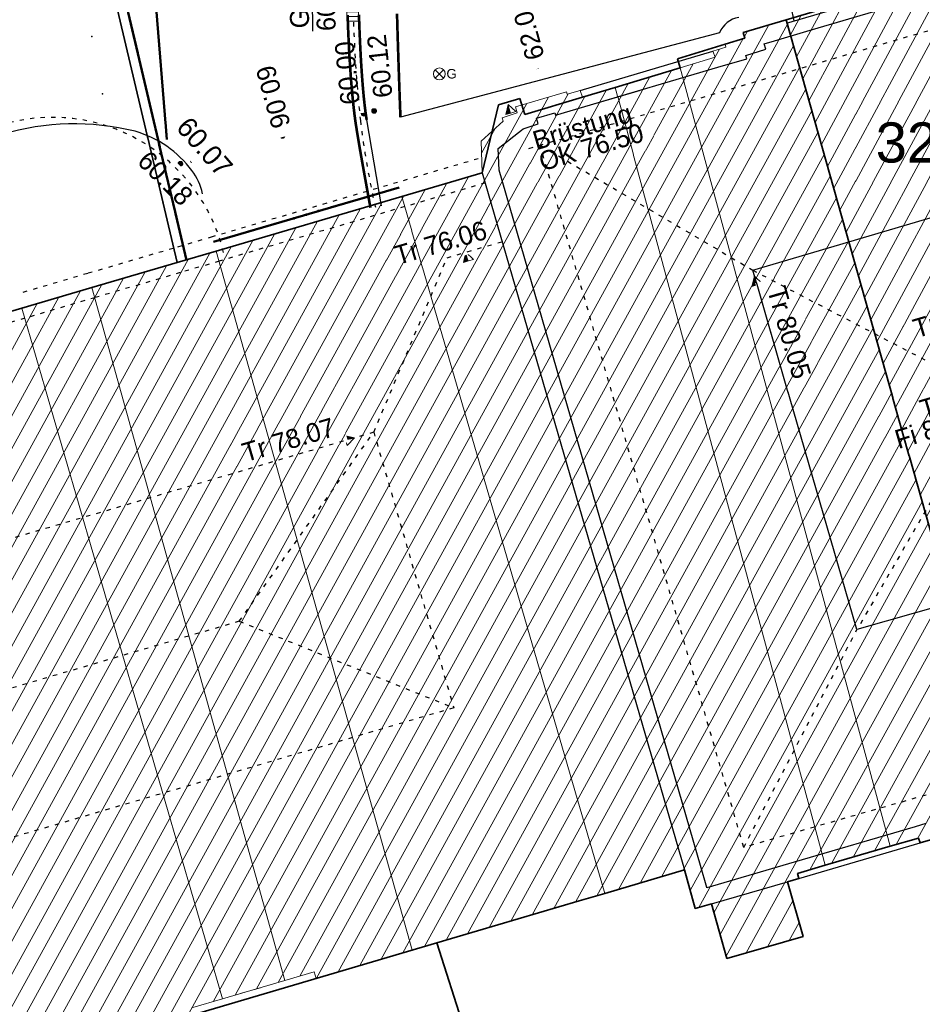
# Model space of a CAD drawing. Header units: metres. Extents: x 32365810 to 32367010, y 5620411 to 5622366.
# Tile 155 of 198: x 32366299 to 32366320, y 5622008 to 5622031. Entities that reach past the tile are written whole.
import ezdxf

# ---------------------------------------------------------------- set-up
doc = ezdxf.new("R2010")
doc.units = ezdxf.units.M
for name, pattern in [('1000.100', [0]), ('1000.104', [0.225, 0.075, -0.15]), ('1000.195', [0]), ('1000.196', [0.225, 0.075, -0.15]), ('1000.210', [0]), ('1000.214', [0]), ('1600.1047', [0]), ('1600.2013', [0, 0]), ('1600.2028', [0]), ('1600.2305', [0.75, 0.5, 0, 0, -0.25]), ('1600.2505', [0]), ('1600.2507', [0])]:
    doc.linetypes.add(name, pattern=pattern)
doc.layers.get('0').update_dxf_attribs({"color": 1, "linetype": 'CONTINUOUS'})
for name, color, linetype in [('EFB-_ Dachhöhen Bestandsgebäude (NHN)', 7, 'CONTINUOUS'), ('Fahrbahnmarkierung', 7, 'CONTINUOUS'), ('Flurstücke_Grenzpunkte', 11, 'CONTINUOUS'), ('Gasleitung', 7, 'CONTINUOUS'), ('Gebäude', 31, 'CONTINUOUS'), ('Höhen_ gemessen (NHN)', 7, 'CONTINUOUS'), ('Siedlungsflächen - Bauwerke u. Einrichtungen', 51, 'CONTINUOUS'), ('Topgraphie_ weitere örtliche Aufnahme', 7, 'CONTINUOUS'), ('Topographie_ örtl. Aufnahme', 7, 'CONTINUOUS'), ('weitere Entwässerungsleitungen', 7, 'CONTINUOUS')]:
    doc.layers.add(name, color=color, linetype=linetype)
doc.styles.add('Arial', font='Arial.ttf')
doc.styles.add('Dachhöhe NHN_ Bestand_ gemessen_ schwarz', font='Century Gothic.ttf')
doc.styles.add('Flurstücksnummer - K 10 700', font='Arial.ttf')
doc.styles.add('Höhe NHN_ gemessen_ blau', font='Century Gothic.ttf')
doc.styles.add('Kanal_ Höhe_ NHN (Deckel_Sohle)_ lila', font='Century Gothic.ttf')

# ---------------------------------------------------------------- blocks, each defined once
blk = doc.blocks.new('S1000.550', base_point=(-0.2, 0))
at = {"color": 0, "lineweight": -2}
for p, q in [((-0.376777, 0.176777), (-0.023224, -0.176777)), ((-0.376777, -0.176777), (-0.023224, 0.176777))]:
    blk.add_line(p, q, dxfattribs=at)
blk.add_circle((-0.2, 0), 0.25, dxfattribs=at)
at = {"color": 0, "lineweight": -2, "insert": (0.09684, -0.2), "char_height": 0.4, "attachment_point": 7, "line_spacing_factor": 0.69, "style": 'Arial'}
blk.add_mtext('G', dxfattribs=at)
blk = doc.blocks.new('S1000.507', base_point=(0, -0.25))
at = {"color": 0, "lineweight": -2}
for p, q in [((-0.5, 0.25), (-0.3, 0.25)), ((-0.5, -0.25), (-0.5, 0.25)), ((-0.3, 0.25), (-0.1, 0.25)), ((-0.3, 0.25), (-0.3, -0.25)), ((-0.1, 0.25), (0.1, 0.25)), ((-0.1, 0.25), (-0.1, -0.25)), ((0.1, 0.25), (0.3, 0.25)), ((0.1, 0.25), (0.1, -0.25)), ((0.3, 0.25), (0.5, 0.25)), ((0.3, 0.25), (0.3, -0.25)), ((0.5, 0.25), (0.5, -0.25)), ((-0.3, -0.25), (-0.5, -0.25)), ((-0.1, -0.25), (-0.3, -0.25)), ((0.1, -0.25), (-0.1, -0.25)), ((0.3, -0.25), (0.1, -0.25)), ((0.5, -0.25), (0.3, -0.25))]:
    blk.add_line(p, q, dxfattribs=at)
blk = doc.blocks.new('S1000.114', base_point=(0, 0.366025))
at = {"lineweight": -2}
blk.add_hatch(color=0, dxfattribs=at).paths.add_polyline_path([(-0.5, -0.5), (0, 0.366026), (0, -0.5)], flags=0)
at = {"color": 0, "lineweight": -2}
for p, q in [((0, 0.366026), (-0.5, -0.5)), ((0.5, -0.5), (0, 0.366026)), ((-0.5, -0.5), (0, -0.5)), ((0, -0.5), (0.5, -0.5))]:
    blk.add_line(p, q, dxfattribs=at)
blk = doc.blocks.new('S1000.15')
at = {"color": 0, "lineweight": -2}
for p, q in [((-0.5, 0.05), (-0.485, 0.1)), ((0.495, 0.05), (-0.5, 0.05)), ((-0.5, -0.05), (-0.5, 0)), ((-0.5, 0), (0.5, 0)), ((-0.485, 0.1), (0.49, 0.1)), ((-0.475, 0.15), (-0.455, 0.2)), ((0.475, 0.15), (-0.475, 0.15)), ((-0.455, 0.2), (0.455, 0.2)), ((-0.43, 0.25), (-0.4, 0.3)), ((0.43, 0.25), (-0.43, 0.25)), ((-0.4, 0.3), (0.395, 0.3)), ((-0.355, 0.35), (-0.295, 0.4)), ((0.36, 0.35), (-0.355, 0.35)), ((-0.295, 0.4), (0.3, 0.4)), ((0.22, 0.45), (-0.215, 0.45)), ((0.3, 0.4), (0.22, 0.45)), ((0.395, 0.3), (0.36, 0.35)), ((0.455, 0.2), (0.43, 0.25)), ((0.49, 0.1), (0.475, 0.15)), ((0.5, 0), (0.495, 0.05)), ((0.495, -0.05), (-0.5, -0.05)), ((-0.475, -0.15), (-0.49, -0.1)), ((-0.49, -0.1), (0.485, -0.1)), ((0.475, -0.15), (-0.475, -0.15)), ((-0.43, -0.25), (-0.455, -0.2)), ((-0.455, -0.2), (0.46, -0.2)), ((0.425, -0.25), (-0.43, -0.25)), ((-0.355, -0.35), (-0.4, -0.3)), ((-0.4, -0.3), (0.395, -0.3)), ((0.345, -0.35), (-0.355, -0.35)), ((-0.205, -0.45), (-0.29, -0.4)), ((-0.29, -0.4), (0.285, -0.4)), ((0.2, -0.45), (-0.205, -0.45)), ((0.285, -0.4), (0.345, -0.35)), ((0.395, -0.3), (0.425, -0.25)), ((0.46, -0.2), (0.475, -0.15)), ((0.485, -0.1), (0.495, -0.05))]:
    blk.add_line(p, q, dxfattribs=at)
blk.add_circle((0, 0), 0.5, dxfattribs=at)
blk = doc.blocks.new('O10')
at = {"layer": 'Gebäude', "color": 7, "linetype": '1600.2507', "lineweight": 18}
for p, q in [((32366300.486, 5622024.691), (32366298.826, 5622024.203)), ((32366305.054, 5622008.275), (32366300.486, 5622024.691)), ((32366298.826, 5622024.203), (32366303.578, 5622007.847)), ((32366303.578, 5622007.847), (32366305.054, 5622008.275))]:
    blk.add_line(p, q, dxfattribs=at)
blk = doc.blocks.new('O30')
at = {"layer": 'Gebäude', "color": 7, "linetype": '1600.2507', "lineweight": 18}
for p, q in [((32366307.825, 5622026.847), (32366303.432, 5622025.556)), ((32366312.632, 5622010.34), (32366307.825, 5622026.847)), ((32366303.432, 5622025.556), (32366308.071, 5622008.996)), ((32366312.028, 5622010.163), (32366312.632, 5622010.34)), ((32366308.655, 5622009.168), (32366312.028, 5622010.163)), ((32366308.071, 5622008.996), (32366308.655, 5622009.168))]:
    blk.add_line(p, q, dxfattribs=at)
blk = doc.blocks.new('O78')
at = {"layer": 'Gebäude', "color": 7, "linetype": '1600.2507', "lineweight": 18}
for p, q in [((32366314.418, 5622029.897), (32366312.883, 5622029.434)), ((32366319.397, 5622011.457), (32366314.418, 5622029.897)), ((32366312.883, 5622029.434), (32366317.857, 5622011.006)), ((32366317.857, 5622011.006), (32366319.397, 5622011.457))]:
    blk.add_line(p, q, dxfattribs=at)
blk = doc.blocks.new('Flurgrenze_ Begleitsignatur')
at = {"color": 0, "lineweight": -2}
for p, q in [((-0.29, 0), (-0.12, 0)), ((0.12, 0), (0.29, 0))]:
    blk.add_line(p, q, dxfattribs=at)
for p in [(-0.06, 0), (0, 0), (0.06, 0)]:
    blk.add_point(p, dxfattribs=at)
blk = doc.blocks.new('O327')
at = {"layer": 'Flurstücke_Grenzpunkte', "color": 251, "linetype": '1600.2013', "lineweight": 50, "true_color": 0x566563}
blk.add_line((32366302.728982, 5622025.33669), (32366299.746982, 5622037.96969), dxfattribs=at)
at = {"layer": 'Flurstücke_Grenzpunkte', "color": 251, "lineweight": 50, "true_color": 0x566563, "xscale": 5, "yscale": 5, "zscale": 5, "rotation": 103.281465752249}
blk.add_blockref('Flurgrenze_ Begleitsignatur', (32366301.237982, 5622031.65319), dxfattribs=at)
blk = doc.blocks.new('O329')
at = {"layer": 'Flurstücke_Grenzpunkte', "color": 251, "linetype": '1600.2013', "lineweight": 50, "true_color": 0x566563}
blk.add_line((32366307.761561, 5622027.062871), (32366303.368561, 5622025.771871), dxfattribs=at)
at = {"layer": 'Flurstücke_Grenzpunkte', "color": 251, "lineweight": 50, "true_color": 0x566563, "xscale": 5, "yscale": 5, "zscale": 5, "rotation": 196.376829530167}
blk.add_blockref('Flurgrenze_ Begleitsignatur', (32366305.565061, 5622026.417371), dxfattribs=at)
blk = doc.blocks.new('O423')
at = {"layer": 'Gebäude', "color": 7, "linetype": '1600.2305', "lineweight": 18}
blk.add_line((32366305.054, 5622008.275), (32366303.578, 5622007.847), dxfattribs=at)
blk = doc.blocks.new('O440')
at = {"layer": 'Gebäude', "color": 7, "linetype": '1600.2305', "lineweight": 18}
blk.add_line((32366298.826, 5622024.203), (32366300.486, 5622024.691), dxfattribs=at)
blk = doc.blocks.new('O456')
at = {"layer": 'Gebäude', "color": 7, "linetype": '1600.2305', "lineweight": 18}
blk.add_line((32366312.883, 5622029.434), (32366314.418, 5622029.897), dxfattribs=at)
blk = doc.blocks.new('O470')
at = {"layer": 'Gebäude', "color": 7, "linetype": '1600.2305', "lineweight": 18}
blk.add_line((32366319.397, 5622011.457), (32366317.857, 5622011.006), dxfattribs=at)
blk = doc.blocks.new('O474')
at = {"layer": 'Gebäude', "color": 7, "linetype": '1600.2305', "lineweight": 18}
for p, q in [((32366312.632, 5622010.34), (32366312.028, 5622010.163)), ((32366312.028, 5622010.163), (32366308.655, 5622009.168)), ((32366308.655, 5622009.168), (32366308.071, 5622008.996))]:
    blk.add_line(p, q, dxfattribs=at)
blk = doc.blocks.new('O486')
at = {"layer": 'Gebäude', "color": 7, "linetype": '1600.2305', "lineweight": 18}
blk.add_line((32366303.432, 5622025.556), (32366307.825, 5622026.847), dxfattribs=at)
blk = doc.blocks.new('O759')
at = {"layer": 'Flurstücke_Grenzpunkte', "color": 7, "linetype": '1600.2028', "lineweight": 35}
for p, q in [((32366308.655, 5622009.168), (32366265.228, 5621996.374)), ((32366309.924, 5622005.207), (32366308.655, 5622009.168))]:
    blk.add_line(p, q, dxfattribs=at)
blk = doc.blocks.new('O830')
at = {"layer": 'Flurstücke_Grenzpunkte', "color": 7, "linetype": '1600.2028', "lineweight": 35}
for p, q in [((32366321.154001, 5622032.284), (32366316.930001, 5622031.036)), ((32366321.154001, 5622032.284), (32366326.796001, 5622013.461)), ((32366316.930001, 5622031.036), (32366322.257001, 5622012.15)), ((32366326.796001, 5622013.461), (32366326.882001, 5622013.486)), ((32366326.882001, 5622013.486), (32366327.256001, 5622012.188)), ((32366322.257001, 5622012.15), (32366322.170001, 5622012.125)), ((32366322.170001, 5622012.125), (32366322.544001, 5622010.827)), ((32366322.544001, 5622010.827), (32366327.256001, 5622012.188))]:
    blk.add_line(p, q, dxfattribs=at)
at = {"layer": 'Flurstücke_Grenzpunkte', "color": 7, "lineweight": 18, "insert": (32366320.158209, 5622027.640235), "char_height": 0.95, "attachment_point": 8, "line_spacing_factor": 0.69, "style": 'Flurstücksnummer - K 10 700', "bg_fill": 2}
blk.add_mtext('329', dxfattribs=at)
blk = doc.blocks.new('O1431')
at = {"layer": 'Flurstücke_Grenzpunkte', "color": 7, "linetype": '1600.2028', "lineweight": 35}
for p, q in [((32366320.067, 5622011.652), (32366319.397, 5622011.457)), ((32366320.101, 5622011.537), (32366320.067, 5622011.652)), ((32366320.351, 5622011.61), (32366320.101, 5622011.537)), ((32366319.397, 5622011.457), (32366317.857, 5622011.006)), ((32366314.52, 5622010.896), (32366312.632, 5622010.34)), ((32366314.777, 5622009.983), (32366314.52, 5622010.896)), ((32366317.857, 5622011.006), (32366317.196, 5622010.811)), ((32366317.229, 5622010.696), (32366316.96, 5622010.619)), ((32366317.196, 5622010.811), (32366317.229, 5622010.696)), ((32366316.96, 5622010.619), (32366317.334, 5622009.32)), ((32366312.632, 5622010.34), (32366312.028, 5622010.163)), ((32366312.028, 5622010.163), (32366308.655, 5622009.168)), ((32366315.16, 5622010.092), (32366314.777, 5622009.983)), ((32366315.527, 5622008.798), (32366315.16, 5622010.092)), ((32366317.334, 5622009.32), (32366315.527, 5622008.798)), ((32366309.924, 5622005.207), (32366308.655, 5622009.168))]:
    blk.add_line(p, q, dxfattribs=at)
blk = doc.blocks.new('O1529')
at = {"layer": 'Flurstücke_Grenzpunkte', "color": 7, "linetype": '1600.2028', "lineweight": 35}
for p, q in [((32366299.528, 5622037.918), (32366302.51, 5622025.285)), ((32366321.154, 5622032.284), (32366316.93, 5622031.036)), ((32366315.912, 5622030.736), (32366316.93, 5622031.036)), ((32366315.952, 5622030.601), (32366315.912, 5622030.736)), ((32366315.483, 5622030.455), (32366315.952, 5622030.601)), ((32366314.356, 5622030.108), (32366315.483, 5622030.455)), ((32366314.418, 5622029.897), (32366314.356, 5622030.108)), ((32366312.883, 5622029.434), (32366314.418, 5622029.897)), ((32366312.107, 5622029.2), (32366312.883, 5622029.434)), ((32366310.115, 5622029.02), (32366310.624, 5622029.171)), ((32366310.624, 5622029.171), (32366310.738, 5622028.788)), ((32366310.738, 5622028.788), (32366312.107, 5622029.2)), ((32366309.734, 5622027.408), (32366310.115, 5622029.02)), ((32366307.825, 5622026.847), (32366309.734, 5622027.408)), ((32366303.432, 5622025.556), (32366307.825, 5622026.847)), ((32366302.51, 5622025.285), (32366303.432, 5622025.556))]:
    blk.add_line(p, q, dxfattribs=at)
blk = doc.blocks.new('O1713')
at = {"layer": 'Flurstücke_Grenzpunkte', "color": 7, "linetype": '1600.2028', "lineweight": 35}
for p, q in [((32366315.912, 5622030.736), (32366316.93, 5622031.036)), ((32366316.93, 5622031.036), (32366322.257, 5622012.15)), ((32366315.952, 5622030.601), (32366315.912, 5622030.736)), ((32366315.483, 5622030.455), (32366315.952, 5622030.601)), ((32366314.356, 5622030.108), (32366315.483, 5622030.455)), ((32366314.418, 5622029.897), (32366314.356, 5622030.108)), ((32366312.883, 5622029.434), (32366314.418, 5622029.897)), ((32366312.107, 5622029.2), (32366312.883, 5622029.434)), ((32366310.115, 5622029.02), (32366310.624, 5622029.171)), ((32366310.624, 5622029.171), (32366310.738, 5622028.788)), ((32366310.738, 5622028.788), (32366312.107, 5622029.2)), ((32366309.734, 5622027.408), (32366310.115, 5622029.02)), ((32366307.825, 5622026.847), (32366309.734, 5622027.408)), ((32366303.432, 5622025.556), (32366307.825, 5622026.847)), ((32366302.51, 5622025.285), (32366303.432, 5622025.556)), ((32366302.51, 5622025.285), (32366300.486, 5622024.691)), ((32366300.486, 5622024.691), (32366298.826, 5622024.203)), ((32366298.826, 5622024.203), (32366260.667, 5622012.995)), ((32366320.067, 5622011.652), (32366319.397, 5622011.457)), ((32366320.101, 5622011.537), (32366320.067, 5622011.652)), ((32366320.351, 5622011.61), (32366320.101, 5622011.537)), ((32366319.397, 5622011.457), (32366317.857, 5622011.006)), ((32366314.52, 5622010.896), (32366312.632, 5622010.34)), ((32366314.777, 5622009.983), (32366314.52, 5622010.896)), ((32366317.857, 5622011.006), (32366317.196, 5622010.811)), ((32366317.229, 5622010.696), (32366316.96, 5622010.619)), ((32366317.196, 5622010.811), (32366317.229, 5622010.696)), ((32366316.96, 5622010.619), (32366317.334, 5622009.32)), ((32366312.632, 5622010.34), (32366312.028, 5622010.163)), ((32366312.028, 5622010.163), (32366308.655, 5622009.168)), ((32366315.16, 5622010.092), (32366314.777, 5622009.983)), ((32366315.527, 5622008.798), (32366315.16, 5622010.092)), ((32366317.334, 5622009.32), (32366315.527, 5622008.798)), ((32366308.655, 5622009.168), (32366265.228, 5621996.374))]:
    blk.add_line(p, q, dxfattribs=at)
blk = doc.blocks.new('O1900')
at = {"layer": 'Flurstücke_Grenzpunkte', "color": 7, "linetype": '1600.2028', "lineweight": 35}
for p, q in [((32366299.528, 5622037.918), (32366302.51, 5622025.285)), ((32366302.51, 5622025.285), (32366300.486, 5622024.691)), ((32366300.486, 5622024.691), (32366298.826, 5622024.203)), ((32366298.826, 5622024.203), (32366260.667, 5622012.995))]:
    blk.add_line(p, q, dxfattribs=at)
blk = doc.blocks.new('O2286')
at = {"layer": 'Gebäude', "color": 7, "linetype": '1600.2505', "lineweight": 18}
for p, q in [((32366316.93, 5622031.036), (32366315.912, 5622030.736)), ((32366316.93, 5622031.036), (32366322.257, 5622012.15)), ((32366315.912, 5622030.736), (32366315.952, 5622030.601)), ((32366315.952, 5622030.601), (32366315.483, 5622030.455)), ((32366315.504, 5622030.384), (32366315.197, 5622030.294)), ((32366315.197, 5622030.294), (32366315.251, 5622030.147)), ((32366315.483, 5622030.455), (32366315.504, 5622030.384)), ((32366315.251, 5622030.147), (32366314.418, 5622029.897)), ((32366314.418, 5622029.897), (32366312.883, 5622029.434)), ((32366311.726, 5622029.33), (32366310.516, 5622028.973)), ((32366311.742, 5622029.272), (32366311.726, 5622029.33)), ((32366312.05, 5622029.363), (32366311.742, 5622029.272)), ((32366312.107, 5622029.2), (32366312.05, 5622029.363)), ((32366312.883, 5622029.434), (32366312.107, 5622029.2)), ((32366310.516, 5622028.973), (32366310.559, 5622028.829)), ((32366310.229, 5622028.637), (32366309.703, 5622028.157)), ((32366310.559, 5622028.829), (32366310.206, 5622028.713)), ((32366310.206, 5622028.713), (32366310.229, 5622028.637)), ((32366309.703, 5622028.157), (32366309.734, 5622027.408)), ((32366309.734, 5622027.408), (32366307.825, 5622026.847)), ((32366307.825, 5622026.847), (32366303.432, 5622025.556)), ((32366303.432, 5622025.556), (32366302.51, 5622025.285)), ((32366302.51, 5622025.285), (32366300.486, 5622024.691)), ((32366300.486, 5622024.691), (32366298.826, 5622024.203)), ((32366298.826, 5622024.203), (32366260.667, 5622012.995)), ((32366319.397, 5622011.457), (32366320.067, 5622011.652)), ((32366320.067, 5622011.652), (32366320.101, 5622011.537)), ((32366320.101, 5622011.537), (32366320.351, 5622011.61)), ((32366317.857, 5622011.006), (32366319.397, 5622011.457)), ((32366312.632, 5622010.34), (32366314.52, 5622010.896)), ((32366314.52, 5622010.896), (32366314.777, 5622009.983)), ((32366317.196, 5622010.811), (32366317.857, 5622011.006)), ((32366316.96, 5622010.619), (32366317.229, 5622010.696)), ((32366317.229, 5622010.696), (32366317.196, 5622010.811)), ((32366317.334, 5622009.32), (32366316.96, 5622010.619)), ((32366312.028, 5622010.163), (32366312.632, 5622010.34)), ((32366308.655, 5622009.168), (32366312.028, 5622010.163)), ((32366314.777, 5622009.983), (32366315.16, 5622010.092)), ((32366315.16, 5622010.092), (32366315.527, 5622008.798)), ((32366315.527, 5622008.798), (32366317.334, 5622009.32)), ((32366308.071, 5622008.996), (32366308.655, 5622009.168)), ((32366306.283, 5622008.469), (32366308.071, 5622008.996)), ((32366305.054, 5622008.275), (32366305.755, 5622008.48)), ((32366305.755, 5622008.48), (32366305.801, 5622008.327)), ((32366305.801, 5622008.327), (32366306.283, 5622008.469)), ((32366303.578, 5622007.847), (32366305.054, 5622008.275)), ((32366302.878, 5622007.642), (32366303.578, 5622007.847))]:
    blk.add_line(p, q, dxfattribs=at)
blk = doc.blocks.new('*X1118')
at = {"color": 253, "linetype": '1600.1047', "lineweight": 18, "true_color": 0xb2b2b2}
for p, q in [((32366318.05641, 5622027.0425), (32366320.828554, 5622032.187846)), ((32366318.202784, 5622026.523558), (32366321.208451, 5622032.102343)), ((32366317.763663, 5622028.080386), (32366319.815345, 5622031.888488)), ((32366317.910037, 5622027.561443), (32366320.321949, 5622032.038167)), ((32366317.61729, 5622028.599329), (32366319.30874, 5622031.73881)), ((32366317.324543, 5622029.637214), (32366318.29553, 5622031.439452)), ((32366317.470917, 5622029.118271), (32366318.802135, 5622031.589131)), ((32366318.349157, 5622026.004615), (32366321.360719, 5622031.594341)), ((32366317.17817, 5622030.156157), (32366317.788926, 5622031.289774)), ((32366317.031797, 5622030.675099), (32366317.282321, 5622031.140095)), ((32366318.49553, 5622025.485672), (32366321.512987, 5622031.08634)), ((32366318.641904, 5622024.96673), (32366321.665255, 5622030.578339)), ((32366318.788277, 5622024.447787), (32366321.817523, 5622030.070337)), ((32366318.934651, 5622023.928844), (32366321.969791, 5622029.562336)), ((32366319.081024, 5622023.409902), (32366322.12206, 5622029.054334)), ((32366319.227397, 5622022.890959), (32366322.274328, 5622028.546333)), ((32366319.373771, 5622022.372016), (32366322.426596, 5622028.038332)), ((32366319.520144, 5622021.853074), (32366322.578864, 5622027.53033)), ((32366319.666517, 5622021.334131), (32366322.731132, 5622027.022329)), ((32366319.812891, 5622020.815188), (32366322.883401, 5622026.514327)), ((32366319.959264, 5622020.296246), (32366323.035669, 5622026.006326)), ((32366320.105638, 5622019.777303), (32366323.187937, 5622025.498325)), ((32366320.252011, 5622019.25836), (32366323.340205, 5622024.990323)), ((32366320.398384, 5622018.739418), (32366323.492473, 5622024.482322)), ((32366320.544758, 5622018.220475), (32366323.644741, 5622023.97432)), ((32366320.691131, 5622017.701532), (32366323.79701, 5622023.466319)), ((32366320.837505, 5622017.182589), (32366323.949278, 5622022.958317)), ((32366320.983878, 5622016.663647), (32366324.101546, 5622022.450316)), ((32366321.130251, 5622016.144704), (32366324.253814, 5622021.942315)), ((32366321.276625, 5622015.625761), (32366324.406082, 5622021.434313)), ((32366321.422998, 5622015.106819), (32366324.558351, 5622020.926312)), ((32366321.569371, 5622014.587876), (32366324.710619, 5622020.41831)), ((32366321.715745, 5622014.068933), (32366324.862887, 5622019.910309)), ((32366321.862118, 5622013.549991), (32366325.015155, 5622019.402308)), ((32366322.008492, 5622013.031048), (32366325.167423, 5622018.894306)), ((32366322.154865, 5622012.512105), (32366325.319691, 5622018.386305)), ((32366322.409439, 5622012.193992), (32366325.47196, 5622017.878303)), ((32366322.91392, 5622012.33973), (32366325.624228, 5622017.370302)), ((32366323.418439, 5622012.485538), (32366325.776496, 5622016.862301)), ((32366323.922959, 5622012.631346), (32366325.928764, 5622016.354299)), ((32366324.427479, 5622012.777155), (32366326.081032, 5622015.846298)), ((32366324.931998, 5622012.922963), (32366326.233301, 5622015.338296)), ((32366325.436518, 5622013.068771), (32366326.385569, 5622014.830295)), ((32366325.941037, 5622013.21458), (32366326.537837, 5622014.322293)), ((32366326.445557, 5622013.360388), (32366326.690105, 5622013.814292))]:
    blk.add_line(p, q, dxfattribs=at)
blk = doc.blocks.new('*X1125')
at = {"color": 253, "linetype": '1600.1047', "lineweight": 18, "true_color": 0xb2b2b2}
for p, q in [((32366304.389219, 5622008.082231), (32366316.959194, 5622030.9325)), ((32366303.879995, 5622007.93457), (32366316.521991, 5622030.915762)), ((32366315.941094, 5622030.63781), (32366316.011188, 5622030.76523)), ((32366303.370379, 5622007.786197), (32366315.914407, 5622030.589297)), ((32366304.898443, 5622008.229893), (32366317.104262, 5622030.418183)), ((32366315.247839, 5622030.155608), (32366315.348381, 5622030.338379)), ((32366302.743944, 5622007.425464), (32366315.241542, 5622030.144162)), ((32366301.787469, 5622007.242797), (32366314.216085, 5622029.836097)), ((32366302.233353, 5622007.275317), (32366314.728914, 5622029.990312)), ((32366305.408238, 5622008.378593), (32366317.249331, 5622029.903867)), ((32366301.321658, 5622007.174053), (32366313.702946, 5622029.681319)), ((32366300.299877, 5622006.872673), (32366312.676681, 5622029.371785)), ((32366300.810768, 5622007.023363), (32366313.189808, 5622029.526542)), ((32366305.809177, 5622008.329409), (32366317.3944, 5622029.38955)), ((32366298.657451, 5622006.221082), (32366311.300679, 5622029.204513)), ((32366299.278097, 5622006.571292), (32366311.770417, 5622029.280396)), ((32366299.788987, 5622006.721982), (32366312.16357, 5622029.217059)), ((32366298.146711, 5622006.070665), (32366310.78976, 5622029.053771)), ((32366306.319953, 5622008.479892), (32366317.539468, 5622028.875233)), ((32366309.714577, 5622027.877284), (32366310.035224, 5622028.46017)), ((32366306.830771, 5622008.630452), (32366317.684537, 5622028.360917)), ((32366307.34159, 5622008.781012), (32366317.829605, 5622027.8466)), ((32366297.635972, 5622005.920249), (32366309.402898, 5622027.310699)), ((32366307.852408, 5622008.931572), (32366317.974674, 5622027.332283)), ((32366296.614493, 5622005.619417), (32366308.381845, 5622027.010641)), ((32366297.125232, 5622005.769833), (32366308.892371, 5622027.16067)), ((32366296.103754, 5622005.469), (32366307.871319, 5622026.860612)), ((32366308.363184, 5622009.082054), (32366318.119742, 5622026.817967)), ((32366295.082275, 5622005.168168), (32366306.850263, 5622026.560547)), ((32366295.593014, 5622005.318584), (32366307.360791, 5622026.71058)), ((32366294.571535, 5622005.017751), (32366306.339734, 5622026.410515)), ((32366308.873996, 5622009.232601), (32366318.264811, 5622026.30365)), ((32366293.550057, 5622004.716919), (32366305.318678, 5622026.110451)), ((32366294.060796, 5622004.867335), (32366305.829206, 5622026.260483)), ((32366292.528578, 5622004.416086), (32366304.297622, 5622025.810386)), ((32366293.039317, 5622004.566502), (32366304.80815, 5622025.960418)), ((32366292.017838, 5622004.26567), (32366303.787094, 5622025.660354)), ((32366309.384897, 5622009.383312), (32366318.40988, 5622025.789333)), ((32366290.99636, 5622003.964837), (32366302.766016, 5622025.36025)), ((32366291.507099, 5622004.115253), (32366303.27656, 5622025.510312)), ((32366290.48562, 5622003.814421), (32366302.255546, 5622025.210323)), ((32366309.895798, 5622009.534023), (32366318.554948, 5622025.275017)), ((32366289.573095, 5622003.711649), (32366301.234756, 5622024.910744)), ((32366289.974881, 5622003.664005), (32366301.745151, 5622025.060533)), ((32366289.062375, 5622003.561269), (32366300.724361, 5622024.760954)), ((32366310.406699, 5622009.684733), (32366318.700017, 5622024.7607)), ((32366288.040936, 5622003.260507), (32366299.703316, 5622024.46091)), ((32366288.551656, 5622003.410888), (32366300.213878, 5622024.611003)), ((32366287.530216, 5622003.110127), (32366299.192755, 5622024.310817)), ((32366310.917601, 5622009.835444), (32366318.845085, 5622024.246383)), ((32366311.428502, 5622009.986154), (32366318.990154, 5622023.732067)), ((32366311.939403, 5622010.136865), (32366319.135222, 5622023.21775)), ((32366312.449766, 5622010.286597), (32366319.280291, 5622022.703433)), ((32366312.960328, 5622010.43669), (32366319.42536, 5622022.189117)), ((32366313.471062, 5622010.587097), (32366319.570428, 5622021.6748)), ((32366313.981796, 5622010.737504), (32366319.715497, 5622021.160483)), ((32366314.49253, 5622010.88791), (32366319.860565, 5622020.646167)), ((32366314.657083, 5622010.409012), (32366320.005634, 5622020.13185)), ((32366314.864413, 5622010.007877), (32366320.150702, 5622019.617533)), ((32366315.220786, 5622009.877679), (32366320.295771, 5622019.103217)), ((32366315.366382, 5622009.364322), (32366320.440839, 5622018.5889)), ((32366315.511979, 5622008.850965), (32366320.585908, 5622018.074583)), ((32366315.983358, 5622008.929831), (32366320.730977, 5622017.560267)), ((32366317.494655, 5622010.899105), (32366320.876045, 5622017.04595)), ((32366318.005352, 5622011.049446), (32366321.021114, 5622016.531633)), ((32366318.515539, 5622011.198858), (32366321.166182, 5622016.017317)), ((32366319.025726, 5622011.34827), (32366321.311251, 5622015.503)), ((32366319.535748, 5622011.497382), (32366321.456319, 5622014.988683)), ((32366320.045329, 5622011.645693), (32366321.601388, 5622014.474367)), ((32366316.492217, 5622009.076829), (32366317.090751, 5622010.164871)), ((32366317.001075, 5622009.223826), (32366317.237795, 5622009.654146))]:
    blk.add_line(p, q, dxfattribs=at)

msp = doc.modelspace()

# ---------------------------------------------------------------- linework, layer by layer
at = {"layer": 'Fahrbahnmarkierung', "color": 7, "true_color": 0xffffff}
for p in [(32366300.488641, 5622030.638722, 60.636), (32366300.741569, 5622029.27668, 60.616), (32366303.161661, 5622027.331047), (32366303.163068, 5622027.330333, 60.551)]:
    msp.add_point(p, dxfattribs=at)
at = {"layer": 'Topographie_ örtl. Aufnahme', "color": 7, "true_color": 0xffffff}
msp.add_point((32366307.058528, 5622026.693947, 60.527), dxfattribs=at)

# ---------------------------------------------------------------- block references
at = {"layer": 'EFB-_ Dachhöhen Bestandsgebäude (NHN)', "color": 7, "lineweight": 9, "xscale": 0.25, "yscale": 0.25, "zscale": 0.25, "rotation": 16.438233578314}
msp.add_blockref('S1000.114', (32366310.35, 5622029.031, 76.505), dxfattribs=at)
at = {"layer": 'EFB-_ Dachhöhen Bestandsgebäude (NHN)', "color": 7, "lineweight": 18, "xscale": 0.25, "yscale": 0.25, "zscale": 0.25}
for p, rotation in [((32366309.346, 5622025.529, 76.06), 16.37654330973), ((32366316.18, 5622024.961, 80.049), 16.164236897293), ((32366306.707462, 5622021.132391, 78.068), 286.3684980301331)]:
    msp.add_blockref('S1000.114', p, dxfattribs=dict(at, rotation=rotation))
at = {"layer": 'Gasleitung', "color": 7, "lineweight": 18, "xscale": 0.5625, "yscale": 0.5625, "zscale": 0.5625}
msp.add_blockref('S1000.550', (32366308.716989, 5622029.75314, 60.241), dxfattribs=at)
at = {"layer": 'Gebäude', "color": 7, "true_color": 0xffffff}
for name in ['O456', 'O440', 'O470', 'O474', 'O423']:
    msp.add_blockref(name, (0, 0), dxfattribs=at)
at = {"layer": 'Höhen_ gemessen (NHN)', "color": 7, "lineweight": 18, "xscale": 0.1125, "yscale": 0.1125, "zscale": 0.1125}
for p in [(32366311.026193, 5622029.928878, 61.997), (32366306.924712, 5622028.809284, 60.003), (32366307.171837, 5622028.876743, 60.119), (32366304.999069, 5622028.283636, 60.065), (32366302.583462, 5622027.624241, 60.183), (32366302.876015, 5622027.7041, 60.069)]:
    msp.add_blockref('S1000.15', p, dxfattribs=at)
at = {"layer": 'weitere Entwässerungsleitungen', "color": 7, "lineweight": 18, "xscale": 0.5625, "yscale": 0.5625, "zscale": 0.5625, "rotation": 90.491304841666}
msp.add_blockref('S1000.507', (32366306.803382, 5622031.28193, 60.483), dxfattribs=at)

# ---------------------------------------------------------------- texts
at = {"layer": 'EFB-_ Dachhöhen Bestandsgebäude (NHN)', "color": 7, "lineweight": 25, "char_height": 0.45, "line_spacing_factor": 0.69, "style": 'Dachhöhe NHN_ Bestand_ gemessen_ schwarz', "bg_fill": 2}
for s, insert, attachment_point, rotation in [('Brüstung\\POK 76.50', (32366310.883035, 5622028.372734, 76.505), 1, 16.4801981), ('Tr 80.05', (32366316.470589, 5622024.64074, 80.049), 7, 286.1642503), ('Tr 83.84', (32366320.020663, 5622023.485486, 83.837), 7, 16.4600023), ('Turm\\PFi 86.33', (32366321.535698, 5622021.941617, 86.327), 6, 16.4600023), ('Tr 78.07', (32366306.279566, 5622021.17946, 78.068), 9, 16.3685007)]:
    msp.add_mtext(s, dxfattribs=dict(at, insert=insert, attachment_point=attachment_point, rotation=rotation))
at = {"layer": 'Höhen_ gemessen (NHN)', "color": 142, "lineweight": 25, "true_color": 0x0087cd, "insert": (32366307.161888, 5622029.162791), "char_height": 0.45, "attachment_point": 1, "rotation": 96.216867, "line_spacing_factor": 0.69, "style": 'Höhe NHN_ gemessen_ blau', "bg_fill": 2}
msp.add_mtext('60.12', dxfattribs=at)

# ---------------------------------------------------------------- next in the draw order: block references
at = {"layer": 'Gebäude', "color": 7, "true_color": 0xffffff}
for name in ['O78', 'O10']:
    msp.add_blockref(name, (0, 0), dxfattribs=at)

# ---------------------------------------------------------------- next in the draw order: texts
at = {"layer": 'EFB-_ Dachhöhen Bestandsgebäude (NHN)', "color": 7, "lineweight": 25, "insert": (32366308.809724, 5622025.533416, 76.06), "char_height": 0.45, "attachment_point": 8, "rotation": 16.376568, "line_spacing_factor": 0.69, "style": 'Dachhöhe NHN_ Bestand_ gemessen_ schwarz', "bg_fill": 2}
msp.add_mtext('Tr 76.06', dxfattribs=at)
at = {"layer": 'Höhen_ gemessen (NHN)', "color": 142, "lineweight": 25, "true_color": 0x0087cd, "line_spacing_factor": 0.69, "style": 'Höhe NHN_ gemessen_ blau', "bg_fill": 2}
for s, insert, char_height, attachment_point, rotation in [('62.00', (32366310.999326, 5622030.096497), 0.45, 4, 105.381331), ('60.07', (32366302.975106, 5622027.866101), 0.474352, 8, 311.0797434)]:
    msp.add_mtext(s, dxfattribs=dict(at, insert=insert, char_height=char_height, attachment_point=attachment_point, rotation=rotation))
at = {"layer": 'weitere Entwässerungsleitungen', "color": 200, "lineweight": 25, "true_color": 0xd600ff, "insert": (32366305.715992, 5622031.518929, 60.483), "char_height": 0.45, "attachment_point": 5, "rotation": 90.272557, "line_spacing_factor": 0.69, "style": 'Kanal_ Höhe_ NHN (Deckel_Sohle)_ lila', "bg_fill": 2}
msp.add_mtext('\\SGully/60.48;', dxfattribs=at)

# ---------------------------------------------------------------- next in the draw order: block references
at = {"layer": 'Flurstücke_Grenzpunkte', "color": 7, "true_color": 0xffffff}
for name in ['O830', 'O329']:
    msp.add_blockref(name, (0, 0), dxfattribs=at)
at = {"layer": 'Gebäude', "color": 7, "true_color": 0xffffff}
for name in ['O30', 'O486']:
    msp.add_blockref(name, (0, 0), dxfattribs=at)

# ---------------------------------------------------------------- next in the draw order: texts
at = {"layer": 'Höhen_ gemessen (NHN)', "color": 142, "lineweight": 25, "true_color": 0x0087cd, "char_height": 0.45, "line_spacing_factor": 0.69, "style": 'Höhe NHN_ gemessen_ blau', "bg_fill": 2}
for s, insert, attachment_point, rotation in [('60.00', (32366306.837676, 5622029.048735), 7, 95.7536254), ('60.06', (32366304.975572, 5622028.483165), 6, 285.381331), ('60.18', (32366302.386198, 5622027.442257), 2, 315.2966467)]:
    msp.add_mtext(s, dxfattribs=dict(at, insert=insert, attachment_point=attachment_point, rotation=rotation))

# ---------------------------------------------------------------- next in the draw order: block references
at = {"layer": 'Flurstücke_Grenzpunkte', "color": 7, "true_color": 0xffffff}
for name in ['O327', 'O759']:
    msp.add_blockref(name, (0, 0), dxfattribs=at)

# ---------------------------------------------------------------- next in the draw order: block references
for name in ['O1529', 'O1431']:
    msp.add_blockref(name, (0, 0), dxfattribs=at)

# ---------------------------------------------------------------- next in the draw order: block references
msp.add_blockref('O1713', (0, 0), dxfattribs=at)

# ---------------------------------------------------------------- next in the draw order: block references
msp.add_blockref('O1900', (0, 0), dxfattribs=at)

# ---------------------------------------------------------------- next in the draw order: block references
at = {"layer": 'Gebäude', "color": 7, "true_color": 0xffffff}
msp.add_blockref('O2286', (0, 0), dxfattribs=at)

# ---------------------------------------------------------------- next in the draw order: linework, layer by layer
at = {"layer": 'EFB-_ Dachhöhen Bestandsgebäude (NHN)', "color": 7, "linetype": '1000.196', "lineweight": 25}
for p, q in [((32366310.839449, 5622027.985485), (32366327.112416, 5622032.793408)), ((32366311.105282, 5622028.064027), (32366316.138663, 5622025.103615)), ((32366315.926286, 5622011.431261), (32366311.105282, 5622028.064027)), ((32366309.63548, 5622027.743252), (32366307.726479, 5622027.182252)), ((32366307.726479, 5622027.182252), (32366303.33347, 5622025.891249)), ((32366309.804252, 5622027.168944), (32366307.895253, 5622026.607945)), ((32366307.895253, 5622026.607945), (32366303.502259, 5622025.316946)), ((32366303.33347, 5622025.891249), (32366302.411532, 5622025.620267)), ((32366302.411532, 5622025.620267), (32366300.387524, 5622025.026265)), ((32366308.89854, 5622025.397504), (32366310.211444, 5622025.783329)), ((32366307.163479, 5622021.266332), (32366308.89854, 5622025.397504)), ((32366303.502259, 5622025.316946), (32366302.580215, 5622025.045933)), ((32366316.138663, 5622025.103615), (32366320.56834, 5622022.796799)), ((32366300.387524, 5622025.026265), (32366298.727447, 5622024.538242)), ((32366302.580215, 5622025.045933), (32366300.55622, 5622024.451935)), ((32366300.55622, 5622024.451935), (32366298.896275, 5622023.963951)), ((32366298.896218, 5622023.963934), (32366261.089036, 5622012.85927)), ((32366307.163479, 5622021.266332), (32366265.9722, 5622009.167696)), ((32366303.978401, 5622016.787888), (32366307.163479, 5622021.266332)), ((32366307.163479, 5622021.266332), (32366309.056179, 5622014.736397)), ((32366321.112264, 5622020.930186), (32366318.606399, 5622016.589772)), ((32366303.978401, 5622016.787888), (32366271.040896, 5622007.113537)), ((32366303.978401, 5622016.787888), (32366309.056179, 5622014.736397)), ((32366315.926286, 5622011.431261), (32366318.606399, 5622016.589772)), ((32366332.018076, 5622016.053583), (32366315.926286, 5622011.431261)), ((32366309.056179, 5622014.736397), (32366267.888155, 5622002.644591))]:
    msp.add_line(p, q, dxfattribs=at)
at = {"layer": 'EFB-_ Dachhöhen Bestandsgebäude (NHN)', "color": 7, "linetype": '1000.195', "lineweight": 25}
for p, q in [((32366317.422136, 5622030.764393), (32366321.264761, 5622031.899714)), ((32366316.654937, 5622030.538015), (32366317.422136, 5622030.764393)), ((32366316.409224, 5622030.465605), (32366316.654937, 5622030.538015)), ((32366316.447507, 5622030.336401), (32366316.409224, 5622030.465605)), ((32366312.050001, 5622029.363), (32366315.197001, 5622030.294)), ((32366315.978326, 5622030.190345), (32366316.447507, 5622030.336401)), ((32366315.309979, 5622029.910369), (32366316.001201, 5622030.113007)), ((32366316.001201, 5622030.113007), (32366315.978326, 5622030.190345)), ((32366312.163384, 5622028.979489), (32366315.309979, 5622029.910369)), ((32366311.464774, 5622028.773081), (32366312.163384, 5622028.979489)), ((32366311.014006, 5622028.702968), (32366311.448733, 5622028.83123)), ((32366311.053546, 5622028.570553), (32366311.014006, 5622028.702968)), ((32366311.448733, 5622028.83123), (32366311.464774, 5622028.773081)), ((32366310.110289, 5622027.987262), (32366310.701912, 5622028.455002)), ((32366310.701912, 5622028.455002), (32366311.053546, 5622028.570553)), ((32366310.131579, 5622027.472872), (32366310.110289, 5622027.987262)), ((32366316.138663, 5622025.103615), (32366325.04009, 5622027.733582)), ((32366314.904542, 5622011.00585), (32366310.131579, 5622027.472872)), ((32366309.734, 5622027.408), (32366314.52, 5622010.896)), ((32366318.606399, 5622016.589772), (32366316.138663, 5622025.103615)), ((32366327.552729, 5622019.15958), (32366318.606399, 5622016.589772)), ((32366319.988758, 5622011.920847), (32366317.117778, 5622011.080146)), ((32366320.240479, 5622011.99435), (32366319.988758, 5622011.920847)), ((32366317.229001, 5622010.696), (32366320.101001, 5622011.537)), ((32366315.053286, 5622010.477431), (32366314.904542, 5622011.00585)), ((32366316.848786, 5622011.003148), (32366315.049079, 5622010.476234)), ((32366317.117778, 5622011.080146), (32366316.848786, 5622011.003148)), ((32366315.049079, 5622010.476234), (32366315.053286, 5622010.477431)), ((32366315.160001, 5622010.092), (32366316.960001, 5622010.619))]:
    msp.add_line(p, q, dxfattribs=at)
at = {"layer": 'Fahrbahnmarkierung', "color": 253, "linetype": '1000.210', "lineweight": 25, "true_color": 0x999999, "const_width": 0.0625}
msp.add_lwpolyline([(32366307.083174, 5622026.582919), (32366307.065414, 5622026.685433), (32366307.039125, 5622026.831263), (32366307.008484, 5622027.000737), (32366306.977843, 5622027.170211), (32366306.94285, 5622027.363328), (32366306.907681, 5622027.560415), (32366306.872512, 5622027.757503), (32366306.837168, 5622027.958561), (32366306.805824, 5622028.143917), (32366306.790152, 5622028.236595), (32366306.775481, 5622028.325347), (32366306.762331, 5622028.407714), (32366306.749182, 5622028.490082), (32366306.737555, 5622028.566065), (32366306.727972, 5622028.633204), (32366306.716895, 5622028.710811), (32366306.706256, 5622028.792666), (32366306.696058, 5622028.878236), (32366306.68586, 5622028.963805), (32366306.676102, 5622029.05309), (32366306.666785, 5622029.145557), (32366306.657468, 5622029.238024), (32366306.648592, 5622029.333674), (32366306.640159, 5622029.431975), (32366306.631727, 5622029.530276), (32366306.623736, 5622029.631227), (32366306.61619, 5622029.734296), (32366306.608644, 5622029.837365), (32366306.601542, 5622029.942552), (32366306.594885, 5622030.049325), (32366306.588228, 5622030.156098), (32366306.582017, 5622030.264457), (32366306.576252, 5622030.373869), (32366306.570487, 5622030.483282), (32366306.565169, 5622030.593748), (32366306.560299, 5622030.704735), (32366306.555429, 5622030.815722), (32366306.551007, 5622030.92723), (32366306.547035, 5622031.038728), (32366306.543062, 5622031.150225)], dxfattribs=at)
at = {"layer": 'Topgraphie_ weitere örtliche Aufnahme', "color": 142, "linetype": '1000.104', "lineweight": 25, "true_color": 0x0087cd}
for centre, radius, start, end in [((32366341.797446, 5622032.293784), 35.141569, 182.1479395, 185.9588655), ((32366299.549831, 5622024.555286), 4.169122, 13.4098871, 106.5755028), ((32366326.846439, 5622031.054517), 20.145228, 186.8677742, 192.7851901)]:
    msp.add_arc(centre, radius, start, end, dxfattribs=at)
at = {"layer": 'Topographie_ örtl. Aufnahme', "color": 142, "linetype": '1000.100', "lineweight": 25, "true_color": 0x0087cd}
for p, q in [((32366316.095671, 5622035.833379, 59.966), (32366317.112979, 5622031.006635)), ((32366316.93491, 5622030.95274), (32366321.159883, 5622032.199059)), ((32366315.349774, 5622030.726729), (32366307.79627, 5622028.726092)), ((32366307.348424, 5622026.628872, 60.481), (32366306.996263, 5622028.661602, 60.479))]:
    msp.add_line(p, q, dxfattribs=at)
at = {"layer": 'Topographie_ örtl. Aufnahme', "color": 253, "linetype": '1000.214', "lineweight": 50, "true_color": 0x999999}
msp.add_line((32366302.262447, 5622028.19802), (32366301.835412, 5622033.525231), dxfattribs=at)
at = {"layer": 'Topographie_ örtl. Aufnahme', "color": 142, "linetype": '1000.100', "lineweight": 25, "true_color": 0x0087cd, "const_width": 0.0625}
for points in [[(32366306.996263, 5622028.661602), (32366306.991167, 5622028.69102), (32366306.98615, 5622028.722017), (32366306.981216, 5622028.754506), (32366306.976282, 5622028.786995), (32366306.97143, 5622028.820975), (32366306.966661, 5622028.856357), (32366306.957124, 5622028.927122), (32366306.947922, 5622029.003497), (32366306.939068, 5622029.084773), (32366306.930215, 5622029.166049), (32366306.92171, 5622029.252226), (32366306.913567, 5622029.342596), (32366306.905424, 5622029.432965), (32366306.897643, 5622029.527527), (32366306.890238, 5622029.625572), (32366306.882833, 5622029.723617), (32366306.875804, 5622029.825145), (32366306.869165, 5622029.929447), (32366306.862525, 5622030.03375), (32366306.856275, 5622030.140827), (32366306.850428, 5622030.249969), (32366306.844582, 5622030.359111), (32366306.839138, 5622030.470319), (32366306.834112, 5622030.582883), (32366306.829085, 5622030.695447), (32366306.824475, 5622030.809367), (32366306.820296, 5622030.923935), (32366306.816117, 5622031.038503), (32366306.812368, 5622031.153719)], [(32366307.794786, 5622028.726858), (32366307.786225, 5622028.959677), (32366307.772783, 5622029.325349), (32366307.758483, 5622029.741038), (32366307.751333, 5622029.948883), (32366307.743969, 5622030.169232), (32366307.736894, 5622030.39173), (32366307.729819, 5622030.614228), (32366307.723032, 5622030.838875), (32366307.717038, 5622031.055317), (32366307.713548, 5622031.181322)]]:
    msp.add_lwpolyline(points, dxfattribs=at)
at = {"layer": 'Topographie_ örtl. Aufnahme', "color": 142, "linetype": '1000.100', "lineweight": 25, "true_color": 0x0087cd}
for centre, radius, start, end in [((32366315.919625, 5622030.483389), 0.619633, 100.5868291, 156.8763397), ((32366300.073535, 5622022.576312), 5.992451, 76.1301862, 106.5767446), ((32366300.804665, 5622025.935504), 2.55772, 36.6556824, 73.9916965), ((32366301.713691, 5622026.611977), 1.424608, 12.2559653, 36.6556825)]:
    msp.add_arc(centre, radius, start, end, dxfattribs=at)

# ---------------------------------------------------------------- next in the draw order: block references
at = {"layer": 'Siedlungsflächen - Bauwerke u. Einrichtungen', "color": 7, "true_color": 0xffffff}
for name in ['*X1118', '*X1125']:
    msp.add_blockref(name, (0, 0), dxfattribs=at)

doc.saveas('drawing.dxf')
